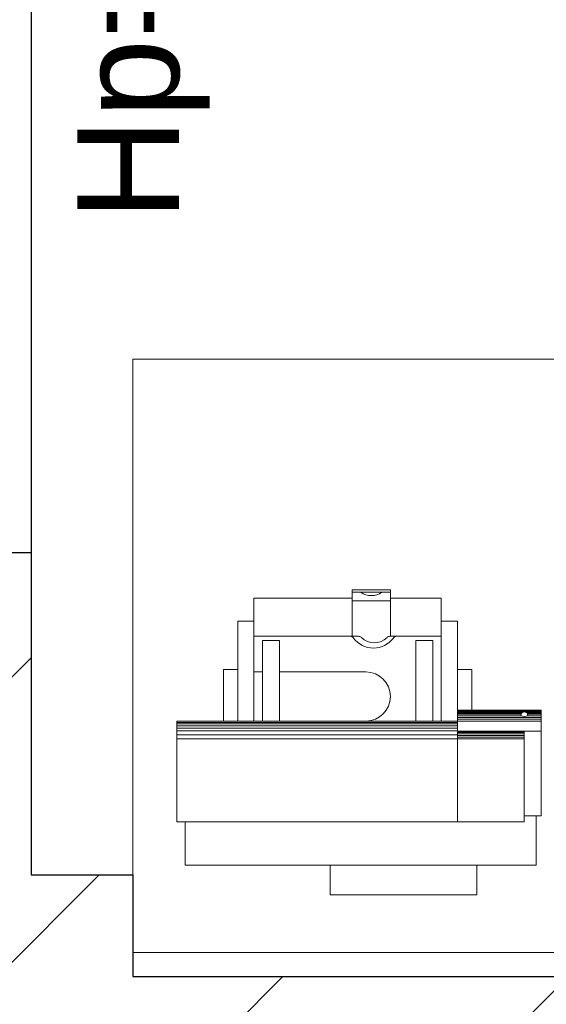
# Model space of a CAD drawing. Header units: millimetres. Extents: x 24385 to 79107, y -56478 to -23676.
# Tile 161 of 256: x 26817 to 26879, y -25946 to -25830. Entities that reach past the tile are written whole.
import ezdxf

# ---------------------------------------------------------------- set-up
doc = ezdxf.new("R2010")
doc.units = ezdxf.units.MM
doc.header["$LTSCALE"] = 2
for name, color, linetype, lineweight in [('0_OPIS', 7, 'Continuous', 13), ('3DPLAN_A_TABELKA POMIESZCZEŃ', 7, 'Continuous', 0), ('A_ZESTAWIENIE STOLARKI', 3, 'Continuous', 15)]:
    doc.layers.add(name, color=color, linetype=linetype, lineweight=lineweight)
for name, color, linetype in [('3DPLAN_A_KRESKOWANIE 1', 253, 'Continuous'), ('3DPLAN_A_OPIS', 8, 'Continuous'), ('3DPLAN_K_DZIAŁOWA NISKIE', 134, 'Continuous'), ('3DPLAN_K_NOŚNA', 7, 'Continuous')]:
    doc.layers.add(name, color=color, linetype=linetype)
doc.layers.add('3DPLAN_A_OBWIEDNIA', color=6, linetype='Continuous', plot=False)
doc.layers.add('FURNITURE ZD 1 500', color=7, linetype='Continuous', lineweight=13, true_color=0x9fa8a5)
doc.styles.add('ARIAL', font='arial.ttf')
doc.styles.add('TABEL1', font='txt')

# ---------------------------------------------------------------- blocks, each defined once
blk = doc.blocks.new('kondygnacja -1')
at = {"layer": '3DPLAN_A_KRESKOWANIE 1'}
h = blk.add_hatch(dxfattribs=at)
h.set_pattern_fill('ANSI31', color=256, scale=7.5, style=0)
h.set_pattern_definition([(45, (23044.838, -26883.88), (-16.83798, 16.83798), [])])
h.paths.add_polyline_path([(31677.49, -24430.84), (30214.87, -24430.84), (30214.87, -24470.84), (30429.61, -24470.84), (30429.61, -24477.84), (30447.61, -24477.84), (30447.61, -24818.84), (30476.61, -24818.84), (30476.61, -24470.84), (31012.61, -24470.84), (31012.61, -24478.84), (31079.61, -24478.84), (31079.61, -24470.84), (31638.61, -24470.84), (31638.61, -25036.84), (31079.61, -25036.84), (31079.61, -25028.84), (31012.61, -25028.84), (31012.61, -25036.84), (30611.38, -25036.84), (30611.38, -25072.84), (31023.61, -25072.84), (31034.61, -25082.84), (31034.61, -25330.84), (31023.61, -25340.84), (30831.4, -25340.84, -0.038531), (30832.58, -25356.18), (30832.58, -25371.84), (31079.61, -25371.84), (31079.61, -25072.84), (31638.61, -25072.84), (31638.61, -25943.84), (30832.58, -25943.84), (30832.58, -26009.84), (31677.49, -26009.84)])
h.paths.add_polyline_path([(30682.61, -26009.84), (30832.58, -26009.84), (30832.58, -25943.84), (30760.61, -25943.84), (30760.61, -25454.67), (30735.61, -25464.58), (30735.61, -25943.84), (30682.61, -25943.84)])
h.paths.add_polyline_path([(30679.61, -25371.84), (30735.61, -25371.84), (30735.61, -25464.58), (30760.61, -25454.67), (30760.61, -25371.84), (30832.58, -25371.84), (30832.58, -25356.18, 0.038531), (30831.4, -25340.84), (30679.61, -25340.84)])
h.paths.add_polyline_path([(30355.83, -25371.84), (30425.61, -25371.84), (30425.61, -25379.84), (30463.61, -25379.84), (30463.61, -25424.74), (30471.61, -25424.74), (30471.61, -25395.84), (30533.61, -25395.84), (30533.61, -25371.84), (30576.61, -25371.84), (30576.61, -25341.84), (30472.61, -25341.84), (30472.61, -25326.84), (30427.61, -25326.84), (30427.61, -25341.84), (30355.83, -25341.84)])
h.paths.add_polyline_path([(30456.61, -25936.84), (30425.61, -25936.84), (30425.61, -25945.84), (30380.61, -25945.84), (30380.61, -26009.84), (30512.61, -26009.84), (30512.61, -25943.84), (30466.61, -25943.84), (30466.61, -25712.84), (30456.61, -25712.84)])
h.paths.add_polyline_path([(28888.61, -25941.84), (28888.61, -26009.84), (29013.61, -26009.84), (29013.61, -25941.84)])
h.paths.add_polyline_path([(28591.17, -26009.84), (28591.17, -25944.84), (28547.61, -25944.84), (28547.61, -26009.84)])
h.paths.add_polyline_path([(28624.61, -25870.53), (28654.8, -25870.53), (28654.8, -25924.53), (28624.61, -25924.53), (28624.61, -25944.84), (28591.17, -25944.84), (28591.17, -26009.84), (28713.61, -26009.84), (28713.61, -25941.84), (28672.61, -25941.84), (28672.61, -25932.84), (28657.61, -25932.84), (28657.61, -25716.84), (28624.61, -25716.84)])
h.paths.add_polyline_path([(28372.61, -25944.84), (28328.61, -25944.84), (28328.61, -25907.84), (28282.61, -25907.84), (28282.61, -25944.84), (28248.61, -25944.84), (28248.61, -26009.84), (28372.61, -26009.84)])
h.paths.add_polyline_path([(28092.61, -25563.84), (28054.61, -25563.84), (28054.61, -25383.84), (28067.6, -25383.84), (28067.61, -25375.84), (28340.61, -25375.84), (28340.61, -25341.84), (28070.61, -25341.84), (28070.61, -25332.84), (28030.61, -25332.84), (28030.61, -25395.6), (28048.71, -25395.6), (28048.71, -25449.6), (28030.61, -25449.6), (28030.61, -26009.84), (28073.61, -26009.84), (28073.61, -25944.84), (28054.61, -25944.84), (28054.61, -25668.84), (28092.61, -25668.84)])
h.paths.add_polyline_path([(27949.61, -25495.75), (27949.61, -25507.75), (27983.29, -25507.75), (27983.29, -25521.75), (27949.61, -25521.75), (27949.61, -25531.84), (27999.61, -25531.84), (27999.61, -25934.84), (27982.61, -25934.84), (27982.61, -25942.84), (27947.61, -25942.84), (27947.61, -26009.84), (28026.62, -26009.84), (28026.62, -25449.6), (27999.61, -25449.6), (27999.61, -25463.84), (27949.61, -25463.84), (27949.61, -25481.75), (27983.29, -25481.75), (27983.29, -25495.75)])
h.paths.add_polyline_path([(27982.61, -25361.84), (27952.61, -25361.84), (27952.61, -25332.84), (28026.62, -25332.84), (28026.62, -25395.6), (27999.61, -25395.6), (27999.61, -25377.84), (27982.61, -25377.84)])
h.paths.add_polyline_path([(26818.61, -25892.84), (26781.49, -25892.84), (26781.49, -26009.84), (26894.54, -26009.84), (26894.54, -25942.84), (26830.61, -25942.84), (26830.61, -25930.84), (26818.61, -25930.84)])
h.paths.add_polyline_path([(26894.54, -26009.84), (27115.94, -26009.84), (27115.94, -25942.84), (26894.54, -25942.84)])
h.paths.add_polyline_path([(27115.94, -25942.84), (27115.94, -26009.84), (27466.61, -26009.84), (27466.61, -25942.84), (27427.61, -25942.84), (27427.61, -25933.84), (27384.61, -25933.84), (27384.61, -25942.84)])
h.paths.add_polyline_path([(27641.61, -25942.84), (27641.61, -26009.84), (27802.61, -26009.84), (27802.61, -25942.84)])
h.paths.add_polyline_path([(30621.1, -25040.47), (30688.37, -25040.47), (30688.37, -25072.87), (30621.1, -25072.87)], flags=24)
at = {"layer": '3DPLAN_A_OBWIEDNIA'}
blk.add_lwpolyline([(26827.61, -25361.84), (26827.61, -25377.84), (26818.61, -25377.84), (26818.61, -25930.84), (26830.61, -25930.84), (26830.61, -25942.84), (27384.61, -25942.84)], dxfattribs=at)
at = {"layer": '3DPLAN_K_DZIAŁOWA NISKIE'}
blk.add_line((26818.61, -25717.84), (26818.61, -25892.84), dxfattribs=at)
at = {"layer": '3DPLAN_K_NOŚNA'}
for p, q in [((26818.61, -25892.84), (26781.49, -25892.84)), ((26818.61, -25892.84), (26818.61, -25930.84)), ((26818.61, -25930.84), (26830.61, -25930.84)), ((26830.61, -25930.84), (26830.61, -25942.84)), ((26830.61, -25942.84), (27384.61, -25942.84))]:
    blk.add_line(p, q, dxfattribs=at)
at = {"layer": 'FURNITURE ZD 1 500', "lineweight": 0}
for p, q in [((26844.91, -25898.19), (26856.51, -25898.19)), ((26844.91, -25912.69), (26844.91, -25898.19)), ((26856.51, -25897.19), (26861.01, -25897.19)), ((26856.51, -25902.69), (26856.51, -25897.19)), ((26856.51, -25897.49), (26861.01, -25897.49)), ((26861.01, -25902.69), (26861.01, -25897.19)), ((26861.01, -25898.19), (26867.01, -25898.19)), ((26867.01, -25912.69), (26867.01, -25898.19)), ((26856.51, -25898.49), (26861.01, -25898.49)), ((26843.01, -25900.89), (26844.91, -25900.89)), ((26843.01, -25912.69), (26843.01, -25900.89)), ((26867.01, -25900.89), (26868.91, -25900.89)), ((26868.91, -25924.59), (26868.91, -25900.89)), ((26844.91, -25902.69), (26857.23, -25902.69)), ((26860.96, -25902.69), (26867.01, -25902.69)), ((26845.91, -25903.19), (26847.91, -25903.19)), ((26845.91, -25912.69), (26845.91, -25903.19)), ((26847.91, -25912.69), (26847.91, -25903.19)), ((26864.01, -25903.19), (26866.01, -25903.19)), ((26864.01, -25912.69), (26864.01, -25903.19)), ((26866.01, -25912.69), (26866.01, -25903.19)), ((26841.31, -25906.59), (26843.01, -25906.59)), ((26841.31, -25912.69), (26841.31, -25906.59)), ((26844.91, -25906.89), (26845.91, -25906.89)), ((26847.91, -25906.89), (26858.11, -25906.89)), ((26868.91, -25906.59), (26870.61, -25906.59)), ((26870.61, -25911.39), (26870.61, -25906.59)), ((26868.91, -25911.39), (26878.81, -25911.39)), ((26868.91, -25911.44), (26878.81, -25911.44)), ((26868.91, -25911.49), (26878.81, -25911.49)), ((26868.91, -25911.55), (26878.81, -25911.55)), ((26868.91, -25911.64), (26876.71, -25911.64)), ((26868.91, -25911.76), (26876.51, -25911.76)), ((26868.91, -25911.89), (26876.43, -25911.89)), ((26868.91, -25912.06), (26876.47, -25912.06)), ((26868.91, -25912.29), (26878.81, -25912.29)), ((26876.91, -25911.64), (26878.81, -25911.64)), ((26877.11, -25911.76), (26878.81, -25911.76)), ((26877.15, -25912.06), (26878.81, -25912.06)), ((26877.19, -25911.89), (26878.81, -25911.89)), ((26878.81, -25923.89), (26878.81, -25911.39)), ((26835.81, -25924.59), (26835.81, -25912.69)), ((26835.81, -25912.69), (26878.81, -25912.69)), ((26835.81, -25912.86), (26868.91, -25912.86)), ((26835.81, -25913.02), (26868.91, -25913.02)), ((26835.81, -25913.25), (26868.91, -25913.25)), ((26868.91, -25912.48), (26878.81, -25912.48)), ((26835.81, -25913.52), (26868.91, -25913.52)), ((26835.81, -25913.86), (26868.91, -25913.86)), ((26835.81, -25914.3), (26868.91, -25914.3)), ((26868.91, -25913.89), (26878.81, -25913.89)), ((26868.91, -25913.97), (26876.81, -25913.97)), ((26868.91, -25914.06), (26876.81, -25914.06)), ((26868.91, -25914.21), (26876.81, -25914.21)), ((26868.91, -25914.41), (26876.81, -25914.41)), ((26868.91, -25914.61), (26876.81, -25914.61)), ((26876.81, -25924.59), (26876.81, -25913.89)), ((26835.81, -25914.79), (26876.81, -25914.79)), ((26876.81, -25923.89), (26878.81, -25923.89)), ((26878.21, -25929.69), (26878.21, -25923.89)), ((26835.81, -25924.59), (26876.81, -25924.59)), ((26836.81, -25929.69), (26836.81, -25924.59)), ((26836.81, -25929.69), (26878.21, -25929.69)), ((26853.91, -25933.19), (26853.91, -25929.69)), ((26871.21, -25933.19), (26871.21, -25929.69)), ((26853.91, -25933.19), (26871.21, -25933.19))]:
    blk.add_line(p, q, dxfattribs=at)
blk.add_lwpolyline([(26830.61, -25940.01), (26971.09, -25940.01), (26971.09, -25870.01), (26830.61, -25870.01)], close=True, dxfattribs=at)
for centre, radius, start, end in [((26858.76, -25895.74), 2.15, 234.5107, 305.4893), ((26856.25, -25903.19), 0.5, 36.733, 90), ((26859.01, -25901.13), 2.95, 216.733, 323.267), ((26857.23, -25903.19), 0.5, 45.879, 90), ((26859.1, -25901.27), 2.18, 225.879, 314.121), ((26860.96, -25903.19), 0.5, 90, 134.121), ((26861.77, -25903.19), 0.5, 90, 143.267), ((26858.11, -25909.79), 2.9, 270, 90), ((26876.81, -25912.02), 0.4, 0, 180), ((26876.81, -25911.48), 0.677, 233.802, 306.198)]:
    blk.add_arc(centre, radius, start, end, dxfattribs=at)
at = {"layer": '3DPLAN_A_OPIS', "color": 1, "lineweight": 30, "style": 'ARIAL'}
for tag, p in [('PRZESUNIĘCIE_WEJŚCIA', (27655.16, -24535.33)), ('WYŁĄCZONE', (27007.18, -24723.98)), ('Z_OPRACOWANIA', (26996.84, -24746.42)), ('WYŁĄCZONE', (30803.05, -24760.87)), ('Z_OPRACOWANIA', (30792.71, -24783.3)), ('WYŁĄCZONE', (28894.9, -24826.59)), ('Z_OPRACOWANIA', (28884.56, -24849.03)), ('POWIĘKSZENIE_WEJŚCIA', (28313.68, -25144.41)), ('POWIĘKSZENIE_WEJŚCIA', (29600.62, -25191.36)), ('POWIĘKSZENIE_WEJŚCIA', (28011.45, -25235.42)), ('WYŁĄCZONE', (29754.42, -25678.17)), ('Z_OPRACOWANIA', (29744.08, -25700.6)), ('WYJŚCIE_EWAKUACYJNE', (27763.79, -26106.07))]:
    blk.add_attdef(tag, p, '', height=12, dxfattribs=at)
at = {"layer": '3DPLAN_A_OPIS', "color": 0, "lineweight": 30, "style": 'ARIAL'}
for tag, p in [('UGUL_1', (29350.3, -24586.01)), ('UGUL_2', (29622.92, -24586.01)), ('UGUL_3', (29833.15, -24586.01))]:
    blk.add_attdef(tag, p, '', height=12, dxfattribs=at)
at = {"layer": '3DPLAN_A_TABELKA POMIESZCZEŃ', "ltscale": 0.5, "style": 'ARIAL'}
for tag, p in [('KURTYNA', (27861.91, -26064.85)), ('POWIETRZNA', (27861.91, -26084.56))]:
    blk.add_attdef(tag, p, '', height=12, dxfattribs=at)
at = {"layer": 'A_ZESTAWIENIE STOLARKI', "ltscale": 0.2, "insert": (26824.07, -25853.65), "char_height": 12, "attachment_point": 1, "rotation": 90, "style": 'TABEL1'}
blk.add_mtext_dynamic_manual_height_columns('{\\fArial|b0|i0|c238|p34;Hp=102cm}', width=72.9007, gutter_width=100, heights=[0], dxfattribs=at)

msp = doc.modelspace()

# ---------------------------------------------------------------- block references
at = {"layer": '0_OPIS'}
msp.add_blockref('kondygnacja -1', (0, 0), dxfattribs=at)

doc.saveas('drawing.dxf')
